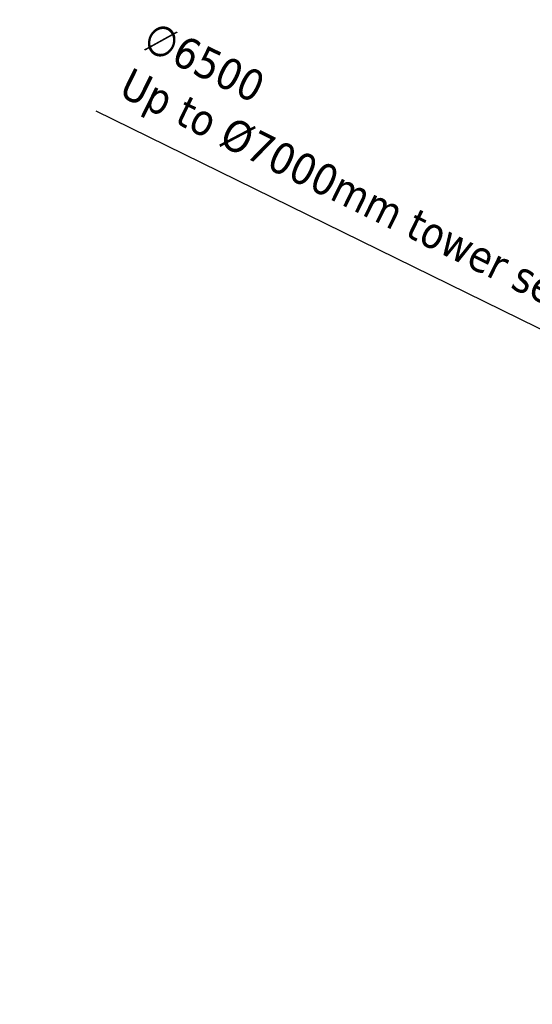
# Model space of a CAD drawing. Header units: millimetres. Extents: x 0 to 63075, y 0 to 44550.
# Tile 24 of 37: x 47545 to 49975, y 25371 to 30040. Entities that reach past the tile are written whole.
import ezdxf

# ---------------------------------------------------------------- set-up
doc = ezdxf.new("R2010")
doc.units = ezdxf.units.MM
doc.header["$LTSCALE"] = 75
doc.layers.add('Dimension (ISO)', color=7, linetype='Continuous', lineweight=25)
doc.styles.add('Note Text (ISO)', font='tahoma.ttf')
doc.dimstyles.new('Default (ISO)', dxfattribs={"dimscale": 75, "dimtxt": 2, "dimasz": 2.5, "dimexe": 3.175, "dimexo": 0, "dimgap": 0.762, "dimtad": 1, "dimrnd": 1e-08, "dimtxsty": 'Note Text (ISO)', "dimcen": 0.09, "dimdle": 10, "dimclrd": 256, "dimclre": 256, "dimclrt": 256, "dimazin": 2, "dimtfac": 1, "dimtmove": 0, "dimatfit": 3, "dimfxl": 1, "dimtolj": 1, "dimtzin": 0, "dimlwd": -1, "dimlwe": -1, "dimarcsym": 0})

# ---------------------------------------------------------------- blocks, each defined once
blk = doc.blocks.new('*D13')
at = {"layer": 'Defpoints', "color": 0, "transparency": 16777216}
for p in [(50698.2, 28236.1), (56532.7, 25371.1)]:
    blk.add_point(p, dxfattribs=at)
at = {"layer": 'Dimension (ISO)', "transparency": 16777216}
for p, q in [((50698.2, 28236.1), (47907.1, 29606.7)), ((56364.4, 25453.7), (50866.5, 28153.5))]:
    blk.add_line(p, q, dxfattribs=at)
for points in [[(50880.3, 28181.5), (50852.7, 28125.4), (50698.2, 28236.1)], [(56378.2, 25481.8), (56350.6, 25425.7), (56532.7, 25371.1)]]:
    blk.add_solid(points, dxfattribs=at)
at = {"layer": 'Dimension (ISO)', "transparency": 16777216, "insert": (48183.5, 30040.1), "char_height": 150, "attachment_point": 1, "rotation": 333.8468, "style": 'Note Text (ISO)'}
blk.add_mtext('\\A1;\\fTahoma|b0|i0;\\H149.0446;∅6500\\P\\fTahoma|b0|i0;\\H149.0446;Up to Ø7000mm tower section', dxfattribs=at)

msp = doc.modelspace()

# ---------------------------------------------------------------- dimensions: what is measured, and where the dimension line sits
at = {"layer": 'Dimension (ISO)'}
dim = msp.add_diameter_dim_2p(p1=(56532.7158, 25371.0814), p2=(50698.1938, 28236.1037), text='\\fTahoma|b0|i0;\\H149.0446;<>\\P\\fTahoma|b0|i0;\\H149.0446;Up to Ø7000mm tower section', dimstyle='Default (ISO)', override={"dimgap": 0.762, "dimdec": 2, "dimlfac": 1, "dimtol": 0, "dimlim": 0, "dimtp": 0, "dimtm": 0, "dimtdec": 2, "dimatfit": 2, "dimtvp": -0.25}, dxfattribs=at)
dim.commit()
dim.dimension.update_dxf_attribs({"geometry": '*D13', "text_midpoint": (49189.69, 28976.8494), "dimtype": 163})

doc.saveas('drawing.dxf')
